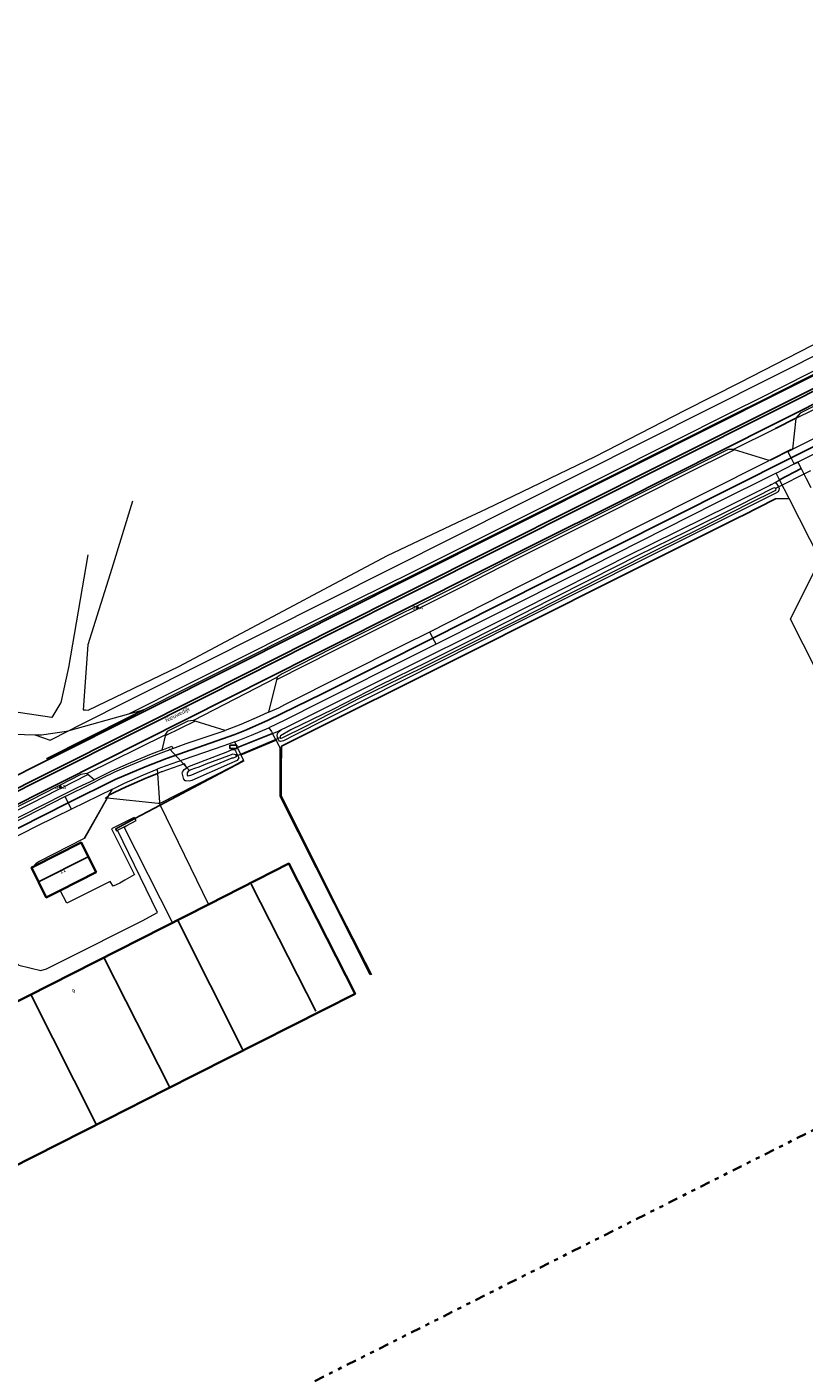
# Model space of a CAD drawing. Header units: metres. Extents: x 169249 to 194689, y 406250 to 412203.
# Tile 149 of 256: x 178477 to 178671, y 407600 to 407937. Entities that reach past the tile are written whole.
import ezdxf
from ezdxf.enums import TextEntityAlignment as Align

# ---------------------------------------------------------------- set-up
doc = ezdxf.new("R2010")
doc.units = ezdxf.units.M
doc.linetypes.add('BGT_NLCS_N264$0$AL-TEKENBLADGRENS', pattern=[11.5, 2.5, -1.5, 1, -1.5, 1, -1.5, 2.5])
doc.linetypes.add('BGT_NLCS_N264$0$AM-AS', pattern=[16, 10, -2, 2, -2])
doc.layers.get('0').update_dxf_attribs({"linetype": 'CONTINUOUS'})
for name, color, linetype, lineweight in [('BGT_NLCS_N264$0$B-WE-AM-AS_KUNSTWERK_DUIKER-GV', 252, 'BGT_NLCS_N264$0$AM-AS', 18), ('BGT_NLCS_N264$0$B-WE-GW-WATERGANG_INSTEEK-G', 252, 'CONTINUOUS', 18), ('BGT_NLCS_N264$0$B-WE-GW-WATERGANG_SLOOT_BODEM-G', 252, 'CONTINUOUS', 18), ('BGT_NLCS_N264$0$B-WE-KW-KUNSTWERK_DUIKER-G', 252, 'CONTINUOUS', 18), ('BGT_NLCS_N264$0$B-WE-OG-TOPOGRAFIE-G', 252, 'CONTINUOUS', 18), ('BGT_NLCS_N264$0$B-WE-OG-TOPOGRAFIE_BEBOUWING-G', 252, 'CONTINUOUS', 35), ('BGT_NLCS_N264$0$B-WE-OG-TOPOGRAFIE_CULTUURSCHEIDING-G', 252, 'CONTINUOUS', 18), ('BGT_NLCS_N264$0$B-WE-OG-TOPOGRAFIE_TERREIN_GROEN-GV', 252, 'CONTINUOUS', 18), ('BGT_NLCS_N264$0$B-WE-OG-TOPOGRAFIE_TERREIN_ONBEGROEID-GV', 252, 'CONTINUOUS', 18), ('BGT_NLCS_N264$0$B-WE-OG-TOPOGRAFIE_WATER-GV', 252, 'CONTINUOUS', 18), ('BGT_NLCS_N264$0$B-WE-OG-TOPOGRAFIE_WEG_BERM-GV', 252, 'CONTINUOUS', 18), ('BGT_NLCS_N264$0$B-WE-OG-TOPOGRAFIE_WEG_RIJWEG-GV', 252, 'CONTINUOUS', 18), ('BGT_NLCS_N264$0$B-WE-OG-TOPOGRAFIE_WEG_RIJWIELPAD-GV', 252, 'CONTINUOUS', 18), ('BGT_NLCS_N264$0$B-WE-OG-TOPOGRAFIE_WEG_VERHARD-G', 252, 'CONTINUOUS', 18), ('BGT_NLCS_N264$0$X-XX-AL-TEKENBLADGRENS-G', 252, 'BGT_NLCS_N264$0$AL-TEKENBLADGRENS', 35), ('X-XX-AL-REFERENTIE-G', 7, 'CONTINUOUS', 18)]:
    doc.layers.add(name, color=color, linetype=linetype, lineweight=lineweight)
for name, color, linetype in [('BGT_NLCS_N264$0$B-WE-IE-MEUBILAIR_WEGMEUBILAIR-S', 252, 'CONTINUOUS'), ('BGT_NLCS_N264$0$B-WE-IE-TERREINAFSCHEIDING_KUNSTMATIG_HEKWERK_RASTER-G', 252, 'CONTINUOUS'), ('BGT_NLCS_N264$0$B-WE-KG-KADASTRAAL_NOK-G', 252, 'CONTINUOUS'), ('BGT_NLCS_N264$0$B-WE-OG-TOPOGRAFIE_WEG_INRIT-GV', 252, 'CONTINUOUS'), ('BGT_NLCS_N264$0$B-WE-VW-MARKERING-G', 252, 'CONTINUOUS'), ('BGT_NLCS_N264$0$Label_Nummeraanduidingreeks', 252, 'CONTINUOUS'), ('BGT_NLCS_N264$0$Label_Openbareruimte', 252, 'CONTINUOUS'), ('BGT_NLCS_N264$0$Label_Puntobject', 252, 'CONTINUOUS')]:
    doc.layers.add(name, color=color, linetype=linetype)
doc.styles.add('BGT_NLCS_N264$0$STANDARD', font='txt')

# ---------------------------------------------------------------- blocks, each defined once
blk = doc.blocks.new('BGT_NLCS_N264$0$SKL-ET_OV_KAST_ALGEMEEN-SO')
for p, q in [((-0.91, 0.44), (0.84, 0.44)), ((-0.91, -0.43), (-0.91, 0.44)), ((0.84, 0.44), (0.84, -0.43)), ((0.84, -0.43), (-0.91, -0.43))]:
    blk.add_line(p, q)
blk = doc.blocks.new('BGT_NLCS_N264$0$SIE-WEG_PAAL_ALGEMEEN_TYPE_02-SO')
at = {"ltscale": 0.5}
h = blk.add_hatch(color=256, dxfattribs=at)
h.paths.add_polyline_path([(0, 0), (0.1875, 0, 0.41421356), (0, 0.1875)])
h.paths.add_polyline_path([(0, -0.1875), (0, 0), (-0.1875, 0, 0.41421356)])
for p, q in [((-0.1875, 0), (0.1875, 0)), ((0, -0.1875), (0, 0.1875))]:
    blk.add_line(p, q, dxfattribs=at)
blk.add_circle((0, 0), 0.1875, dxfattribs=at)
blk = doc.blocks.new('BGT_NLCS_N264')
at = {"layer": 'BGT_NLCS_N264$0$B-WE-AM-AS_KUNSTWERK_DUIKER-GV'}
blk.add_line((178517.31, 407750.8, 17.68), (178512.23, 407756.33, 18.73), dxfattribs=at)
at = {"layer": 'BGT_NLCS_N264$0$B-WE-GW-WATERGANG_INSTEEK-G'}
for points in [[(178663.67, 407822.97, 18.25), (178663.89, 407822.78, 18.29), (178664.4, 407822.02, 18.32), (178664.64, 407821.46, 18.34), (178664.63, 407820.99, 18.35), (178664.39, 407820.57, 18.35), (178663.65, 407820.2, 18.35), (178632, 407804.37, 18.46), (178597.98, 407787.27, 18.38), (178543.05, 407759.51, 18.62), (178541.06, 407758.46, 18.61), (178540.75, 407758.35, 18.63), (178540.44, 407758.24, 18.65), (178540.34, 407758.2, 18.65), (178540.04, 407758.14, 18.68), (178539.8, 407758.24, 18.68), (178539.48, 407758.57, 18.67), (178539.37, 407758.96, 18.63), (178539.29, 407759.24, 18.61), (178539.19, 407759.63, 18.61), (178539.24, 407760.03, 18.59), (178539.44, 407760.48, 18.59), (178540.21, 407761.04, 18.59)], [(178527.98, 407756.12, 18.64), (178528.33, 407756.18, 18.68), (178528.49, 407756.15, 18.69), (178528.74, 407755.78, 18.71), (178528.86, 407755.61, 18.72), (178528.88, 407755.58, 18.72), (178529.29, 407754.75, 18.74), (178529.5, 407754.22, 18.75), (178529.58, 407754.04, 18.75), (178529.17, 407753.41, 18.78), (178527.3, 407752.59, 18.78), (178517.86, 407748.43, 18.79), (178517.22, 407748.25, 18.78), (178516.44, 407748.27, 18.78), (178516.18, 407748.27, 18.79), (178515.89, 407748.62, 18.79), (178515.88, 407748.67, 18.79), (178515.6, 407749.66, 18.79), (178515.46, 407750.34, 18.78), (178515.53, 407750.47, 18.77), (178515.92, 407751.14, 18.71), (178516.62, 407751.57, 18.7)]]:
    blk.add_polyline3d(points, dxfattribs=at)
at = {"layer": 'BGT_NLCS_N264$0$B-WE-GW-WATERGANG_SLOOT_BODEM-G'}
for points in [[(178617.68, 407798.72, 17.45), (178607.3, 407793.48, 17.45), (178596.69, 407788.1, 17.45), (178587.35, 407783.34, 17.45), (178576.64, 407778.02, 17.45), (178564.77, 407772.18, 17.45), (178553.1, 407766.19, 17.45), (178542.63, 407761.03, 17.45), (178540.04, 407759.57, 17.45), (178539.92, 407759.41, 17.45), (178539.91, 407759.21, 17.45), (178539.91, 407759.21, 17.45), (178539.97, 407759.08, 17.45), (178539.97, 407759.08, 17.45), (178540.05, 407759.01, 17.45), (178540.18, 407758.98, 17.45), (178540.59, 407759.18, 17.45), (178546.18, 407761.91, 17.45), (178559.96, 407769.04, 17.45), (178573.58, 407775.72, 17.45), (178573.86, 407775.86, 17.45), (178587.5, 407782.69, 17.45), (178599.6, 407788.7, 17.45), (178612.64, 407795.31, 17.45), (178622.79, 407800.41, 17.45), (178634.2, 407806.15, 17.45), (178644.67, 407811.37, 17.45), (178657.22, 407817.77, 17.45), (178663.84, 407821.04, 17.45), (178663.92, 407821.24, 17.45), (178663.87, 407821.42, 17.45), (178663.77, 407821.51, 17.45), (178663.71, 407821.56, 17.45), (178663.46, 407821.6, 17.45), (178663.02, 407821.45, 17.45), (178654.65, 407817.23, 17.45), (178641.6, 407810.66, 17.45), (178629.37, 407804.66, 17.45), (178617.68, 407798.72, 17.45)], [(178528.95, 407754.63, 17.71), (178528.95, 407754.29, 17.71), (178528.2, 407754.02, 17.71), (178527.82, 407753.99, 17.45), (178524.82, 407752.75, 17.59), (178522.19, 407751.65, 17.7), (178517.77, 407749.75, 17.7), (178516.94, 407749.46, 17.71), (178516.73, 407749.76, 17.71), (178516.78, 407750.33, 17.71), (178517.09, 407750.78, 17.71), (178517.66, 407751.18, 17.71), (178518.6, 407751.48, 17.71), (178519.64, 407751.79, 17.71), (178521.43, 407752.6, 17.71), (178527.1, 407754.63, 17.71), (178528.22, 407755.04, 17.71), (178528.74, 407754.93, 17.71), (178528.95, 407754.63, 17.7), (178528.95, 407754.63, 17.71)]]:
    blk.add_polyline3d(points, dxfattribs=at)
at = {"layer": 'BGT_NLCS_N264$0$B-WE-IE-TERREINAFSCHEIDING_KUNSTMATIG_HEKWERK_RASTER-G'}
blk.add_line((178509.97, 407742.26, 18.89), (178503.59, 407738.86, 18.96), dxfattribs=at)
for points in [[(178667.14, 407818.98, 18.3), (178663.79, 407818.87, 18.5), (178663.59, 407818.77, 18.5), (178655.58, 407814.7, 18.49), (178654.81, 407814.32, 18.49), (178621.87, 407797.85, 18.51), (178587.22, 407780.44, 18.41), (178540.23, 407756.94, 18.73), (178540.22, 407750.8, 18.79), (178540.2, 407744.55, 18.84), (178540.26, 407744.43, 18.84), (178553.47, 407717.99, 18.87), (178562.74, 407699.74, 18.88)], [(178530.95, 407753.43, 18.65), (178530.34, 407753.1, 18.66), (178509.97, 407742.26, 18.89)], [(178503.59, 407738.86, 18.96), (178498.82, 407736.33, 19.02), (178499.12, 407735.68, 19.02)]]:
    blk.add_polyline3d(points, dxfattribs=at)
at = {"layer": 'BGT_NLCS_N264$0$B-WE-KG-KADASTRAAL_NOK-G'}
blk.add_line((178532.68, 407722.42, 27.41), (178548.83, 407690.72, 27.37), dxfattribs=at)
for points in [[(178491.78, 407729.17, 26.79), (178491.63, 407729.1, 26.79), (178479.99, 407723.3, 26.75), (178479.72, 407723.16, 26.75)], [(178530.62, 407681.05, 27.7), (178530.54, 407681.21, 27.7), (178514.4, 407713.16, 27.72)], [(178495.92, 407703.97, 27.5), (178512.21, 407671.91, 27.45), (178512.29, 407671.75, 27.45)], [(178493.91, 407662.45, 27.45), (178493.84, 407662.59, 27.45), (178477.64, 407694.71, 27.46)]]:
    blk.add_polyline3d(points, dxfattribs=at)
at = {"layer": 'BGT_NLCS_N264$0$B-WE-KW-KUNSTWERK_DUIKER-G'}
for p, q in [((178663.64, 407821.41, 17.72), (178672.57, 407825.92, 17.69)), ((178528.87, 407754.44, 17.91), (178540.11, 407759.22, 17.61))]:
    blk.add_line(p, q, dxfattribs=at)
at = {"layer": 'BGT_NLCS_N264$0$B-WE-OG-TOPOGRAFIE-G'}
blk.add_polyline3d([(178509.8, 407742.61, 18.97), (178509.39, 407742.65, 18.96), (178496.72, 407744.01, 18.92)], dxfattribs=at)
at = {"layer": 'BGT_NLCS_N264$0$B-WE-OG-TOPOGRAFIE_BEBOUWING-G'}
for points in [[(178478.17, 407726.8, 22.61), (178490.21, 407732.88, 22.68), (178493.91, 407725.46, 22.46), (178484.89, 407720.89, 22.41)], [(178484.89, 407720.89, 22.41), (178481.46, 407719.16, 22.39), (178477.77, 407726.6, 22.61), (178478.17, 407726.8, 22.61)], [(178522, 407717.41, 23.53), (178542.12, 407727.61, 23.54), (178558.69, 407695.03, 23.47), (178511.22, 407670.98, 23.49), (178496.8, 407663.67, 23.5)], [(178496.8, 407663.67, 23.5), (178448.01, 407638.95, 23.52), (178431.56, 407671.52, 23.49), (178522, 407717.41, 23.53)]]:
    blk.add_polyline3d(points, dxfattribs=at)
at = {"layer": 'BGT_NLCS_N264$0$B-WE-OG-TOPOGRAFIE_CULTUURSCHEIDING-G'}
for points in [[(178503.03, 407818.31, 18.45), (178497.88, 407801.43, 18.34), (178491.84, 407782.37, 18.54), (178490.66, 407766.1, 18.79), (178491.26, 407766.04, 18.79), (178491.95, 407765.97, 18.8), (178514.59, 407776.9, 18.7), (178545.97, 407793.6, 18.64), (178546.86, 407794.08, 18.64), (178566.8, 407804.66, 18.54), (178584.22, 407812.92, 18.56), (178591.48, 407816.36, 18.56), (178618.68, 407829.48, 18.61), (178641.17, 407841.06, 18.47), (178654.83, 407847.96, 18.41), (178675.77, 407858.74, 18.32)], [(178491.86, 407804.84, 18.62), (178486.99, 407776.66, 18.73), (178485.09, 407767.91, 18.98), (178482.81, 407764.14, 19.07), (178468.76, 407766.25, 19.1), (178445.14, 407769.64, 19.15), (178422.31, 407773.14, 18.93), (178397.17, 407777.04, 18.82), (178377.6, 407780.28, 18.72)]]:
    blk.add_polyline3d(points, dxfattribs=at)
at = {"layer": 'BGT_NLCS_N264$0$B-WE-OG-TOPOGRAFIE_TERREIN_GROEN-GV'}
blk.add_line((178669.35, 407828.07, 18.2), (178670.17, 407826.45, 18.23), dxfattribs=at)
blk.add_polyline3d([(178734.25, 407860.76, 18.12), (178724.46, 407855.74, 18.12), (178690.58, 407838.69, 18.13), (178669.35, 407828.07, 18.2)], dxfattribs=at)
at = {"layer": 'BGT_NLCS_N264$0$B-WE-OG-TOPOGRAFIE_TERREIN_ONBEGROEID-GV', "linetype": 'Continuous'}
blk.add_line((178490.97, 407733.86, 0.44), (178497.12, 407744.71, 18.89), dxfattribs=at)
at = {"layer": 'BGT_NLCS_N264$0$B-WE-OG-TOPOGRAFIE_WATER-GV'}
blk.add_line((178540.21, 407761.04, 18.59), (178539.54, 407760.77, 18.6), dxfattribs=at)
for points in [[(178662.76, 407822.44, 18.23), (178662.31, 407822.21, 18.23), (178652.36, 407817.19, 18.25), (178626.34, 407804.32, 18.15), (178596.82, 407789.3, 18.19), (178566.08, 407774.01, 18.3), (178541.39, 407761.63, 18.6), (178540.21, 407761.04, 18.59)], [(178527.98, 407756.12, 18.64), (178526.76, 407755.58, 18.64), (178517.2, 407751.92, 18.68), (178516.62, 407751.57, 18.7)]]:
    blk.add_polyline3d(points, dxfattribs=at)
at = {"layer": 'BGT_NLCS_N264$0$B-WE-OG-TOPOGRAFIE_WEG_BERM-GV'}
for p, q in [((178749.82, 407893.05, 18.47), (178488.35, 407761.52, 18.93)), ((178668.85, 407838.96, 18.56), (178668.04, 407831.32, 18.32)), ((178668.86, 407839.07, 18.56), (178668.85, 407838.96, 18.56)), ((178653.52, 407831.13, 18.63), (178653.21, 407831.23, 18.64)), ((178662.21, 407828.43, 18.33), (178653.52, 407831.13, 18.63)), ((178629.98, 407812.29, 18.27), (178662.21, 407828.43, 18.33)), ((178662.76, 407822.44, 18.23), (178663.67, 407822.97, 18.25)), ((178663.67, 407822.97, 18.25), (178664.79, 407823.57, 18.22)), ((178664.79, 407823.57, 18.22), (178663.92, 407825.28, 18.2)), ((178539.03, 407773.55, 18.73), (178537.03, 407765.49, 18.43)), ((178539.2, 407774.22, 18.75), (178539.03, 407773.55, 18.73)), ((178487.16, 407760.92, 18.93), (178502.13, 407765.04, 18.9)), ((178502.13, 407765.04, 18.9), (178505.78, 407766.05, 18.88)), ((178518.65, 407763.26, 18.86), (178511.15, 407759.57, 18.81)), ((178518.65, 407763.26, 18.86), (178518.16, 407763.41, 18.88)), ((178526.16, 407760.91, 18.58), (178518.65, 407763.26, 18.86)), ((178487.16, 407760.92, 18.93), (178488.35, 407761.52, 18.93)), ((178511.15, 407759.57, 18.81), (178510.37, 407755.96, 18.79)), ((178511.2, 407759.82, 18.82), (178511.15, 407759.57, 18.81)), ((178538, 407760.15, 18.62), (178539.54, 407760.77, 18.6)), ((178510.37, 407755.96, 18.79), (178512.88, 407756.94, 18.71)), ((178512.88, 407756.94, 18.71), (178513.09, 407756.39, 18.74)), ((178529.28, 407756.64, 18.64), (178528.61, 407758.04, 18.59)), ((178491.86, 407749.92, 18.91), (178491.63, 407750.11, 18.92)), ((178493.45, 407748.59, 18.81), (178491.86, 407749.92, 18.91)), ((178509.15, 407751.22, 18.78), (178509.23, 407750.17, 18.8)), ((178497.98, 407746.26, 18.84), (178487.76, 407741.21, 18.86)), ((178497.12, 407744.71, 18.89), (178497.98, 407746.26, 18.84)), ((178496.14, 407743.89, 19), (178497.12, 407744.71, 18.89))]:
    blk.add_line(p, q, dxfattribs=at)
for points in [[(178803.52, 407907, 18.4), (178802.72, 407906.57, 18.4), (178801.91, 407906.6, 18.42), (178800.82, 407906.08, 18.4), (178787.9, 407899.59, 18.4), (178786.29, 407898.77, 18.41), (178771.46, 407891.24, 18.43), (178756.16, 407883.62, 18.45), (178750.15, 407880.59, 18.45), (178739.94, 407875.44, 18.43), (178722.04, 407866.47, 18.49), (178709.59, 407860.25, 18.56), (178698.04, 407854.44, 18.54), (178688.29, 407849.46, 18.58), (178677.21, 407843.87, 18.58), (178669.91, 407840.31, 18.69), (178668.86, 407839.07, 18.56)], [(178786.63, 407898.1, 18.38), (178771.8, 407890.57, 18.41), (178756.49, 407882.95, 18.42), (178750.49, 407879.92, 18.42), (178740.28, 407874.77, 18.41), (178722.37, 407865.8, 18.46), (178709.92, 407859.58, 18.53), (178698.38, 407853.78, 18.51), (178688.63, 407848.79, 18.55), (178677.55, 407843.2, 18.55), (178668.85, 407838.96, 18.56)], [(178502.13, 407765.04, 18.9), (178516.49, 407772.3, 18.82), (178529, 407778.56, 18.77), (178544.12, 407786.15, 18.73), (178556.28, 407792.23, 18.75), (178568.51, 407798.33, 18.63), (178570.46, 407799.29, 18.64), (178584.78, 407806.43, 18.73), (178600.56, 407814.39, 18.68), (178621.42, 407824.74, 18.78), (178653.12, 407840.67, 18.72), (178660.01, 407844.12, 18.71), (178701.72, 407865.3, 18.52), (178713.46, 407871.19, 18.54), (178726.68, 407877.82, 18.5), (178740.98, 407885.08, 18.42), (178746.35, 407887.78, 18.43), (178750.22, 407889.73, 18.46)], [(178505.78, 407766.05, 18.88), (178516.82, 407771.63, 18.85), (178529.33, 407777.89, 18.8), (178544.45, 407785.48, 18.76), (178556.61, 407791.56, 18.78), (178568.85, 407797.66, 18.66), (178570.79, 407798.62, 18.67), (178585.12, 407805.76, 18.76), (178600.89, 407813.72, 18.71), (178621.76, 407824.07, 18.81), (178653.45, 407840, 18.75), (178660.35, 407843.45, 18.74), (178702.05, 407864.63, 18.55), (178713.8, 407870.52, 18.57), (178727.01, 407877.15, 18.54), (178741.32, 407884.41, 18.45), (178746.68, 407887.11, 18.46), (178750.31, 407888.94, 18.46)], [(178668.04, 407831.32, 18.32), (178684.37, 407839.48, 18.24), (178704.37, 407849.56, 18.27), (178727.6, 407861.28, 18.23), (178741.79, 407868.44, 18.24)], [(178653.52, 407831.13, 18.63), (178640.94, 407824.86, 18.55), (178620.61, 407814.64, 18.64), (178598.79, 407803.66, 18.66), (178585.12, 407796.71, 18.72), (178574.42, 407791.37, 18.74), (178569.71, 407789.01, 18.74), (178553.34, 407780.83, 18.74), (178539.03, 407773.55, 18.73)], [(178653.21, 407831.23, 18.64), (178651.95, 407831.18, 18.64), (178640.61, 407825.53, 18.58), (178620.27, 407815.3, 18.67), (178598.45, 407804.33, 18.69), (178584.78, 407797.38, 18.75), (178574.09, 407792.04, 18.77), (178569.38, 407789.68, 18.77), (178553, 407781.5, 18.77), (178540.43, 407775.1, 18.88), (178539.2, 407774.22, 18.75)], [(178663.92, 407825.28, 18.2), (178648.67, 407817.69, 18.2), (178617.62, 407801.95, 18.16), (178591.18, 407788.64, 18.14), (178578.89, 407782.48, 18.18)], [(178577.31, 407785.62, 18.24), (178600.41, 407797.32, 18.23), (178629.98, 407812.29, 18.27)], [(178537.03, 407765.49, 18.43), (178539.59, 407766.58, 18.52), (178541.06, 407767.41, 18.5), (178570.77, 407782.32, 18.25), (178577.31, 407785.62, 18.24)], [(178578.89, 407782.48, 18.18), (178573.47, 407779.76, 18.2), (178550.18, 407768.08, 18.38), (178541.11, 407763.52, 18.44), (178537.08, 407761.6, 18.49)], [(178518.16, 407763.41, 18.88), (178516.83, 407763.2, 18.88), (178511.65, 407760.65, 18.84), (178511.2, 407759.82, 18.82)], [(178478.56, 407759.85, 1.58), (178482.39, 407758.52, 18.95), (178487.16, 407760.92, 18.93)], [(178513.09, 407756.39, 18.74), (178516.43, 407757.64, 18.73), (178523.21, 407759.86, 18.63), (178526.16, 407760.91, 18.58)], [(178537.08, 407761.6, 18.49), (178537.74, 407760.62, 18.6), (178538, 407760.15, 18.62)], [(178528.61, 407758.04, 18.59), (178525.83, 407757.03, 18.59), (178515.67, 407753.53, 18.71), (178509.99, 407751.52, 18.78), (178509.15, 407751.22, 18.78)], [(178516.62, 407751.57, 18.7), (178516, 407752.59, 18.71), (178510.32, 407750.58, 18.78), (178510.18, 407750.52, 18.78)], [(178491.63, 407750.11, 18.92), (178490.11, 407749.87, 18.94), (178484.8, 407747.14, 18.94), (178484.11, 407746.79, 18.94), (178477.43, 407743.41, 19.01), (178464.86, 407737.08, 19.03), (178464.24, 407736.66, 18.92), (178463.9, 407736.12, 18.94)], [(178463.95, 407735.79, 18.93), (178477.77, 407742.74, 18.98), (178484.45, 407746.12, 18.91), (178485.14, 407746.47, 18.91), (178491.86, 407749.92, 18.91)], [(178464.23, 407733.97, 18.85), (178475.56, 407739.72, 18.84), (178485.92, 407744.94, 18.82), (178489.41, 407746.7, 18.81), (178493.45, 407748.59, 18.81)], [(178509.23, 407750.17, 18.8), (178509.51, 407750.29, 18.78), (178510.18, 407750.52, 18.78)], [(178487.76, 407741.21, 18.86), (178479.12, 407736.95, 18.87), (178459.75, 407727.11, 18.95)]]:
    blk.add_polyline3d(points, dxfattribs=at)
at = {"layer": 'BGT_NLCS_N264$0$B-WE-OG-TOPOGRAFIE_WEG_INRIT-GV'}
for p, q in [((178668.86, 407839.07, 18.56), (178663.73, 407836.49, 18.59)), ((178666.82, 407830.71, 18.32), (178668.04, 407831.32, 18.32)), ((178664.79, 407823.57, 18.22), (178670.17, 407826.45, 18.23)), ((178669.35, 407828.07, 18.2), (178668.42, 407827.59, 18.2)), ((178529.28, 407756.64, 18.64), (178538, 407760.15, 18.62))]:
    blk.add_line(p, q, dxfattribs=at)
for points in [[(178481.54, 407753.84, 18.96), (178491.91, 407759.05, 18.91), (178501.86, 407764.06, 18.9), (178505.78, 407766.05, 18.88)], [(178509.23, 407750.17, 18.8), (178506.19, 407748.92, 18.78), (178501.4, 407746.8, 18.8), (178498.42, 407745.36, 18.84), (178497.12, 407744.71, 18.89)]]:
    blk.add_polyline3d(points, dxfattribs=at)
at = {"layer": 'BGT_NLCS_N264$0$B-WE-OG-TOPOGRAFIE_WEG_RIJWEG-GV'}
for p, q in [((178653.21, 407831.23, 18.64), (178663.73, 407836.49, 18.59)), ((178518.16, 407763.41, 18.88), (178539.2, 407774.22, 18.75)), ((178491.63, 407750.11, 18.92), (178511.2, 407759.82, 18.82))]:
    blk.add_line(p, q, dxfattribs=at)
at = {"layer": 'BGT_NLCS_N264$0$B-WE-OG-TOPOGRAFIE_WEG_RIJWIELPAD-GV'}
for p, q in [((178666.82, 407830.71, 18.32), (178662.21, 407828.43, 18.33)), ((178667.65, 407829.09, 18.23), (178666.82, 407830.71, 18.32)), ((178668.42, 407827.59, 18.2), (178667.65, 407829.09, 18.23)), ((178663.92, 407825.28, 18.2), (178668.42, 407827.59, 18.2)), ((178578.11, 407784.03, 18.28), (178577.31, 407785.62, 18.24)), ((178578.89, 407782.48, 18.18), (178578.11, 407784.03, 18.28)), ((178486.96, 407742.82, 18.86), (178486.21, 407744.35, 18.82)), ((178487.76, 407741.21, 18.86), (178486.96, 407742.82, 18.86))]:
    blk.add_line(p, q, dxfattribs=at)
for points in [[(178537.03, 407765.49, 18.43), (178534.7, 407764.4, 18.58), (178530.08, 407762.41, 18.56), (178526.16, 407760.91, 18.58)], [(178528.61, 407758.04, 18.59), (178532.74, 407759.72, 18.49), (178537.08, 407761.6, 18.49)], [(178486.21, 407744.35, 18.82), (178492.76, 407747.65, 18.8), (178495.34, 407748.98, 18.8), (178498.6, 407750.52, 18.8), (178501.5, 407751.82, 18.8), (178506.51, 407753.92, 18.8), (178510.22, 407755.34, 18.75), (178513.09, 407756.39, 18.74)], [(178510.37, 407755.96, 18.79), (178507.67, 407754.99, 18.82), (178505.09, 407753.93, 18.82), (178502.48, 407752.83, 18.81), (178500.02, 407751.75, 18.81), (178497.62, 407750.64, 18.81), (178494.95, 407749.29, 18.81), (178493.45, 407748.59, 18.81)], [(178497.98, 407746.26, 18.84), (178500.98, 407747.71, 18.8), (178505.8, 407749.84, 18.78), (178509.15, 407751.22, 18.78)], [(178486.21, 407744.35, 18.82), (178469.33, 407735.83, 18.88), (178462.71, 407732.51, 18.86), (178445.94, 407724.09, 18.84), (178425.78, 407713.96, 18.83)]]:
    blk.add_polyline3d(points, dxfattribs=at)
at = {"layer": 'BGT_NLCS_N264$0$B-WE-OG-TOPOGRAFIE_WEG_VERHARD-G'}
for p, q in [((178667.14, 407818.98, 18.3), (178664.79, 407823.57, 18.22)), ((178530.15, 407754.8, 18.59), (178538.89, 407758.48, 18.48)), ((178538.89, 407758.48, 18.48), (178538.89, 407758.48, 18.48)), ((178497.12, 407744.71, 18.89), (178496.72, 407744.01, 18.92)), ((178509.8, 407742.61, 18.97), (178509.97, 407742.26, 18.97)), ((178509.97, 407742.26, 18.97), (178522, 407717.41, 18.92)), ((178501.57, 407737.15, 19.02), (178501.58, 407737.16, 19.02)), ((178478.17, 407726.8, 19.35), (178478.17, 407726.8, 19.35)), ((178484.89, 407720.89, 19.39), (178484.87, 407720.92, 19.39)), ((178522, 407717.41, 18.92), (178522.02, 407717.36, 18.92))]:
    blk.add_line(p, q, dxfattribs=at)
for points in [[(178670.17, 407826.45, 18.23), (178671.45, 407823.96, 18.27), (178672.6, 407821.72, 18.31)], [(178683.53, 407757.11, 18.69), (178667.52, 407788.73, 18.64), (178674.92, 407803.7, 18.55), (178667.14, 407818.97, 18.3), (178667.14, 407818.98, 18.3)], [(178376.26, 407776.92, 18.75), (178402.35, 407773.77, 18.72), (178427.29, 407770.13, 18.92), (178459.81, 407762.86, 19.04), (178460.36, 407762.73, 19.04), (178467.69, 407761, 19.06), (178473.47, 407760.01, 19.01), (178478.56, 407759.85, 18.99)], [(178478.56, 407759.85, 18.99), (178480.27, 407759.79, 18.98), (178486.48, 407760.73, 18.93), (178487.16, 407760.92, 18.93)], [(178538.89, 407758.48, 18.71), (178538.68, 407758.87, 18.69), (178538, 407760.15, 18.62)], [(178562.39, 407699.78, 18.94), (178539.9, 407744.4, 18.85), (178539.97, 407756.45, 18.82), (178539.82, 407756.74, 18.8), (178539.73, 407756.91, 18.79), (178538.89, 407758.48, 18.71)], [(178509.8, 407742.61, 18.97), (178528.26, 407752.1, 18.78), (178530.31, 407753.19, 18.76), (178530.8, 407753.45, 18.76), (178529.28, 407756.64, 18.64)], [(178509.23, 407750.17, 18.8), (178509.78, 407742.85, 18.96), (178509.8, 407742.61, 18.97)], [(178496.72, 407744.01, 18.92), (178491.04, 407733.9, 19.29), (178490.97, 407733.86, 19.29)], [(178503.59, 407738.86, 19.01), (178503.4, 407739.13, 19.01), (178497.74, 407736.28, 19.19), (178503.52, 407724.83, 19.23), (178503.45, 407724.79, 19.24), (178501.13, 407723.48, 19.31), (178499.82, 407722.73, 19.35), (178498.22, 407721.92, 19.36), (178497.47, 407723.15, 19.37), (178486.62, 407717.74, 19.39), (178484.89, 407720.89, 19.39)], [(178501.57, 407737.15, 19.02), (178503.92, 407738.39, 19.01), (178503.59, 407738.86, 19.01)], [(178461.95, 407722.29, 19.09), (178467.9, 407710.08, 18.96), (178469.95, 407706.96, 18.98), (178474.61, 407702.22, 19), (178480.13, 407700.85, 19.07), (178481.52, 407701.31, 19.11), (178485.65, 407703.32, 19.17), (178505.4, 407713.26, 19.46), (178509.3, 407715.35, 19.1), (178499.23, 407735.93, 19.04), (178501.57, 407737.15, 19.02)], [(178512.98, 407712.84, 19), (178500.93, 407736.74, 19.01), (178501.57, 407737.15, 19.02)], [(178490.97, 407733.86, 19.29), (178479.69, 407728.09, 19.34), (178478.82, 407727.53, 19.34), (178478.17, 407726.8, 19.35)]]:
    blk.add_polyline3d(points, dxfattribs=at)
at = {"layer": 'BGT_NLCS_N264$0$B-WE-VW-MARKERING-G', "linetype": 'Continuous'}
blk.add_line((178667.71, 407831.2, 18.33), (178662.42, 407828.53, 18.33), dxfattribs=at)
for points in [[(179017.56, 408023.29, 18.27), (178939.93, 407984.09, 18.38), (178928.19, 407978.21, 18.35), (178907.71, 407967.93, 18.33), (178839.01, 407933.18, 18.44), (178806.39, 407916.7, 18.56), (178746.89, 407886.7, 18.54), (178744.9, 407885.7, 18.54), (178707.26, 407866.81, 18.66), (178688.95, 407857.59, 18.52), (178660.46, 407843.25, 18.73), (178651.51, 407838.76, 18.79), (178570.93, 407798.31, 18.86), (178529.04, 407777.27, 18.87), (178481.68, 407753.47, 19), (178470.62, 407747.85, 19.06)], [(179020.45, 408017.47, 18.23), (178987.91, 408001.03, 18.26), (178971.89, 407993.04, 18.3), (178955.91, 407984.86, 18.3), (178931.13, 407972.45, 18.35), (178841.95, 407927.4, 18.42), (178822.69, 407917.67, 18.39), (178806.81, 407909.66, 18.5), (178749.96, 407881.03, 18.54), (178663.31, 407837.51, 18.7), (178625.1, 407818.29, 18.79), (178602.86, 407807.21, 18.75), (178573.83, 407792.55, 18.77), (178548.29, 407779.72, 18.81), (178484.58, 407747.63, 19.02), (178454.65, 407732.66, 19.01)], [(179019.2, 408019.99, 18.3), (178979.05, 407999.82, 18.34), (178957.87, 407989.03, 18.34), (178929.85, 407974.97, 18.44), (178840.66, 407929.93, 18.48), (178748.64, 407883.49, 18.63), (178700.17, 407859.28, 18.68), (178662.03, 407840.09, 18.77), (178572.51, 407795.18, 18.85), (178553.27, 407785.47, 18.88), (178539.75, 407778.66, 19.01), (178521.23, 407769.34, 18.95), (178483.26, 407750.26, 19.13), (178425.14, 407721.04, 19.08), (178393.95, 407705.35, 19.12), (178371.58, 407694.17, 19.15), (178368.77, 407692.76, 19.16), (178279.4, 407648.04, 19.28), (178259.88, 407638.25, 19.27), (178222.49, 407619.5, 19.27), (178215.29, 407615.8, 19.3), (178207.96, 407612.05, 19.32), (178195.61, 407605.27, 19.34)], [(178424.83, 407721.63, 19.08), (178482.96, 407750.85, 19.13), (178520.92, 407769.93, 18.95), (178539.44, 407779.25, 19.01), (178552.96, 407786.06, 18.88), (178572.21, 407795.77, 18.85), (178635.61, 407827.62, 18.81), (178661.73, 407840.68, 18.77), (178699.84, 407859.78, 18.69), (178748.29, 407884.13, 18.63), (178817.48, 407919.03, 18.54), (178840.33, 407930.59, 18.48), (178929.51, 407975.63, 18.44), (178957.57, 407989.71, 18.34), (178978.74, 408000.49, 18.34), (179018.87, 408020.65, 18.3)], [(178667.65, 407829.09, 18.23), (178709.51, 407850.12, 18.25), (178747.14, 407869.27, 18.25), (178752.37, 407872.21, 18.23), (178754.4, 407873.38, 18.23)], [(178578.11, 407784.03, 18.28), (178593.59, 407791.82, 18.22), (178667.65, 407829.09, 18.23)], [(178486.96, 407742.82, 18.86), (178498.67, 407748.66, 18.82), (178506.15, 407751.77, 18.8), (178511.54, 407753.91, 18.76), (178528.6, 407759.94, 18.56), (178531.48, 407761.05, 18.57), (178536.97, 407763.47, 18.53), (178550.45, 407770.1, 18.39), (178578.11, 407784.03, 18.28)], [(178397.71, 407697.88, 18.75), (178435.45, 407716.82, 18.82), (178462.48, 407730.5, 18.89), (178486.96, 407742.82, 18.86)]]:
    blk.add_polyline3d(points, dxfattribs=at)
at = {"layer": 'BGT_NLCS_N264$0$X-XX-AL-TEKENBLADGRENS-G'}
blk.add_polyline3d([(175476.52, 406256.32, 0), (176494.22, 406305.5, 0), (177082.08, 406540.73, 0), (177580.1, 406718.53, 0), (177789.98, 406830.42, 0), (177908.32, 406944.94, 0), (178194.36, 407398.64, 0), (178251.24, 407448.21, 0), (178768, 407708.75, 0), (179155.46, 407904.09, 0), (179191.45, 407837.79, 0), (179277.47, 407554.43, 0), (179577.55, 407666.44, 0), (179552.65, 407795.82, 0), (179459.62, 408045.11, 0)], dxfattribs=at)
at = {"layer": 'BGT_NLCS_N264$0$B-WE-IE-MEUBILAIR_WEGMEUBILAIR-S', "color": 7}
for name, p in [('BGT_NLCS_N264$0$SIE-WEG_PAAL_ALGEMEEN_TYPE_02-SO', (178574.32, 407791.59, 18.83)), ('BGT_NLCS_N264$0$SKL-ET_OV_KAST_ALGEMEEN-SO', (178528.24, 407756.83, 18.68)), ('BGT_NLCS_N264$0$SIE-WEG_PAAL_ALGEMEEN_TYPE_02-SO', (178485.02, 407746.76, 19.02))]:
    blk.add_blockref(name, p, dxfattribs=at)
at = {"layer": 'BGT_NLCS_N264$0$Label_Nummeraanduidingreeks', "color": 7, "lineweight": 18, "style": 'BGT_NLCS_N264$0$STANDARD'}
for s, rotation, p in [('11', 26.8, (178485.54, 407725.79)), ('9', 26.9, (178488.29, 407695.7))]:
    blk.add_text(s, height=1, rotation=rotation, dxfattribs=at).set_placement(p, align=Align.MIDDLE)
at = {"layer": 'BGT_NLCS_N264$0$Label_Openbareruimte', "color": 252, "lineweight": 18, "style": 'BGT_NLCS_N264$0$STANDARD'}
blk.add_text('Nieuwedijk', height=1, rotation=27.3078, dxfattribs=at).set_placement((178514.31, 407764.77), align=Align.MIDDLE)
at = {"layer": 'BGT_NLCS_N264$0$Label_Puntobject', "lineweight": 18, "style": 'BGT_NLCS_N264$0$STANDARD'}
for s, p in [('34.4', (178574.32, 407791.59, 18.83)), ('34.3', (178485.02, 407746.76, 19.02))]:
    blk.add_text(s, height=1, dxfattribs=at).set_placement(p, align=Align.MIDDLE)

msp = doc.modelspace()

# ---------------------------------------------------------------- block references
at = {"layer": 'X-XX-AL-REFERENTIE-G'}
msp.add_blockref('BGT_NLCS_N264', (0, 0), dxfattribs=at)

doc.saveas('drawing.dxf')
